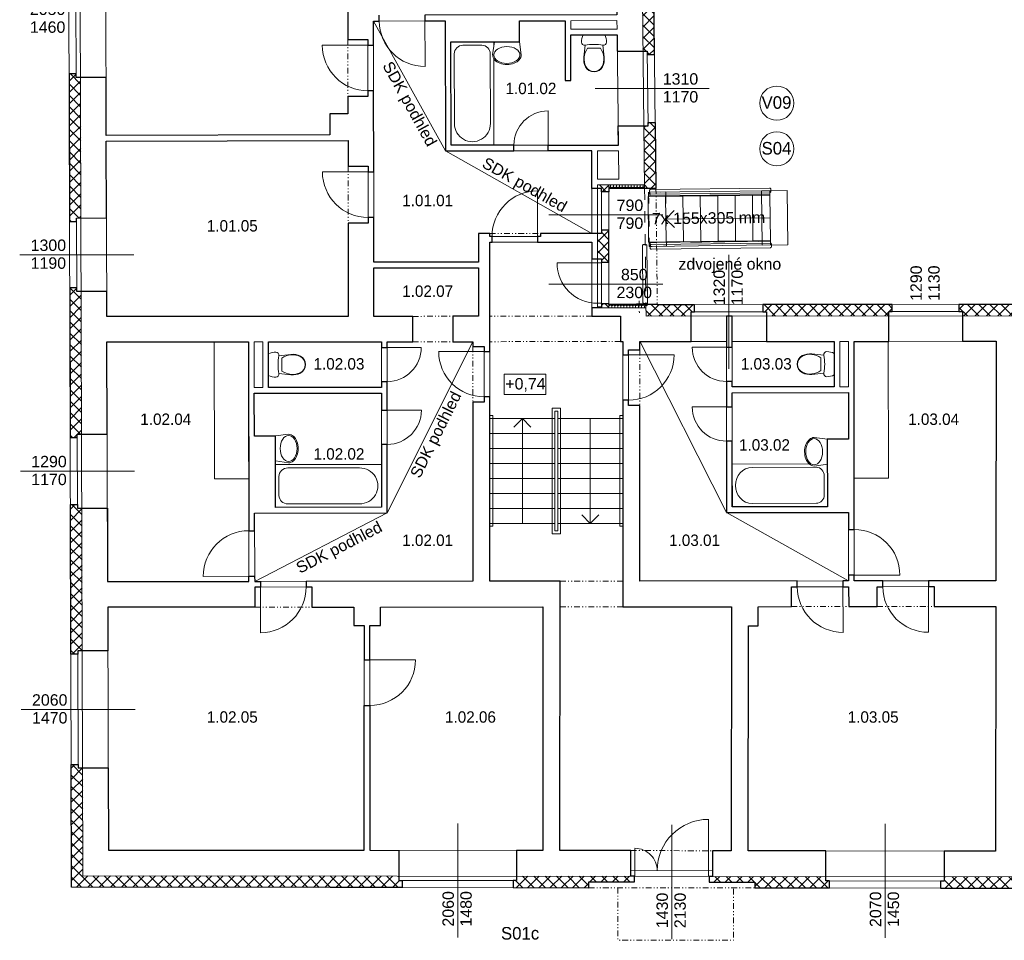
# Model space of a CAD drawing. Extents: x -203795 to -85874, y -57369 to -32000.
# Tile 1 of 8: x -203782 to -186523, y -56811 to -40674. Entities that reach past the tile are written whole.
import ezdxf

# ---------------------------------------------------------------- set-up
doc = ezdxf.new("R2010")
doc.units = 0
doc.header["$MEASUREMENT"] = 0
doc.set_wipeout_variables(frame=1)
for name, pattern in [('Wipeout_Contour', [1000, 0, -1000]), ('Čerchovaná S', [290, 100, -80, 30, -80]), ('Čerchovaná se dvěma tečkami S', [250, 100, -40, 15, -40, 15, -40]), ('čárkovaná M', [400, 200, -200])]:
    doc.linetypes.add(name, pattern=pattern)
doc.layers.add('2D kreslení - obecné_Číslo_pera__241', color=9, linetype='Continuous', lineweight=13, true_color=0x808080)
for name, color, linetype, lineweight in [('2D VÝPLNĚ_Číslo_pera__4', 91, 'Continuous', 13), ('2D ČÁRY_Číslo_pera__1', 7, 'Continuous', 15), ('2D ČÁRY_Číslo_pera__2', 1, 'Continuous', 25), ('2D ČÁRY_Číslo_pera__3', 150, 'Continuous', 13), ('2D ČÁRY_Číslo_pera__4', 91, 'Continuous', 13), ('NÁBYTEK A ZAŘÍZENÍ_Číslo_pera__3', 150, 'Continuous', 13), ('POZNÁMKY.TEXT_Číslo_pera__1', 7, 'Continuous', 15), ('POZNÁMKY.TEXT_Číslo_pera__4', 91, 'Continuous', 13)]:
    doc.layers.add(name, color=color, linetype=linetype, lineweight=lineweight)
doc.layers.add('2D ČÁRY', color=7, linetype='Continuous')
doc.layers.add('NÁBYTEK A ZAŘÍZENÍ', color=7, linetype='Continuous')
doc.styles.add('GENERATED_STYLE_1', font='arial.ttf')
doc.styles.add('GENERATED_STYLE_3', font='txt')
pattern_1 = [(90, (0, 0), (-51.961524, 0), [30, -60]), (90, (-25.98, 45), (-51.961524, 0), [30, -60]), (150, (0, 30), (25.980762, 45), [30, -60]), (150, (-51.96, 30), (25.980762, 45), [30, -60]), (210, (0, 0), (-25.980762, 45), [30, -60]), (210, (-51.96, 0), (-25.980762, 45), [30, -60])]
pattern_2 = [(45, (0, 0), (-98.99495, 98.99495), []), (135, (0, 0), (98.99495, 98.99495), [])]

# ---------------------------------------------------------------- blocks, each defined once
blk = doc.blocks.new('WC s nádržkou 1 11')
at = {"linetype": 'Wipeout_Contour', "ltscale": 15629.429493}
blk.add_wipeout([(31, 650), (18, 619), (8, 587), (2, 554), (0, 520), (5, 498), (20, 479), (40, 469), (64, 469), (41, 257), (39, 215), (44, 173), (54, 132), (70, 92), (97, 54), (132, 25), (174, 6), (220, 0), (266, 6), (308, 25), (343, 54), (370, 92), (386, 132), (396, 173), (401, 215), (399, 257), (376, 469), (400, 469), (420, 479), (435, 498), (440, 520), (438, 554), (432, 587), (422, 619), (409, 650)], dxfattribs=at).dxf.layer = 'NÁBYTEK A ZAŘÍZENÍ'
at = {"layer": 'NÁBYTEK A ZAŘÍZENÍ_Číslo_pera__3', "linetype": 'Continuous'}
for p, q in [((2, 554), (0, 520)), ((0, 520), (5, 498)), ((8, 587), (2, 554)), ((18, 619), (8, 587)), ((31, 650), (18, 619)), ((409, 650), (31, 650)), ((422, 619), (409, 650)), ((432, 587), (422, 619)), ((438, 554), (432, 587)), ((435, 498), (440, 520)), ((440, 520), (438, 554)), ((5, 498), (20, 479)), ((20, 479), (40, 469)), ((40, 469), (64, 469)), ((64, 469), (41, 257)), ((86, 381), (68, 341)), ((107, 419), (86, 381)), ((333, 419), (107, 419)), ((354, 381), (333, 419)), ((372, 341), (354, 381)), ((399, 257), (376, 469)), ((376, 469), (400, 469)), ((400, 469), (420, 479)), ((420, 479), (435, 498)), ((41, 257), (39, 215)), ((39, 215), (44, 173)), ((49, 256), (47, 215)), ((47, 215), (52, 174)), ((56, 299), (49, 256)), ((52, 174), (62, 134)), ((68, 341), (56, 299)), ((384, 299), (372, 341)), ((378, 134), (388, 174)), ((391, 256), (384, 299)), ((388, 174), (393, 215)), ((393, 215), (391, 256)), ((396, 173), (401, 215)), ((401, 215), (399, 257)), ((44, 173), (54, 132)), ((54, 132), (70, 92)), ((62, 134), (78, 96)), ((70, 92), (97, 54)), ((78, 96), (102, 60)), ((97, 54), (132, 25)), ((102, 60), (136, 32)), ((132, 25), (174, 6)), ((136, 32), (176, 14)), ((174, 6), (220, 0)), ((176, 14), (220, 8)), ((220, 8), (264, 14)), ((220, 0), (266, 6)), ((264, 14), (304, 32)), ((266, 6), (308, 25)), ((304, 32), (338, 60)), ((308, 25), (343, 54)), ((338, 60), (362, 96)), ((343, 54), (370, 92)), ((362, 96), (378, 134)), ((370, 92), (386, 132)), ((386, 132), (396, 173))]:
    blk.add_line(p, q, dxfattribs=at)
blk.add_ellipse((220, -298), major_axis=(785, 0), ratio=0.9963, start_param=1.370375, end_param=1.771221, dxfattribs=at)
blk = doc.blocks.new('Vana 01 11_10')
at = {"layer": 'NÁBYTEK A ZAŘÍZENÍ_Číslo_pera__3', "linetype": 'Continuous'}
for p, q in [((0, 0), (0, 751)), ((0, 751), (1668, 751)), ((1321, 691), (195, 691)), ((1668, 751), (1668, 0)), ((56, 210), (56, 541)), ((0, 0), (1668, 0)), ((1321, 60), (195, 60))]:
    blk.add_line(p, q, dxfattribs=at)
for centre, major_axis, start_param, end_param in [((195, 541), (0, 150), 0, 1.570796), ((1321, 375), (0, 315), 3.141593, 6.283185), ((195, 210), (0, 150), 1.570796, 3.141593)]:
    blk.add_ellipse(centre, major_axis=major_axis, ratio=0.926052, start_param=start_param, end_param=end_param, dxfattribs=at)
blk = doc.blocks.new('Umyvadlo oválné 11')
at = {"linetype": 'Wipeout_Contour', "ltscale": 6090.690526}
blk.add_wipeout([(0, 169), (2, 146), (9, 124), (19, 104), (43, 74), (73, 49), (129, 22), (188, 6), (250, 0), (312, 6), (371, 22), (427, 49), (457, 74), (481, 104), (491, 124), (498, 146), (500, 169), (469, 400), (31, 400), (-1, 169)], dxfattribs=at).dxf.layer = 'NÁBYTEK A ZAŘÍZENÍ'
at = {"layer": 'NÁBYTEK A ZAŘÍZENÍ_Číslo_pera__3', "linetype": 'Continuous'}
for p, q in [((31, 400), (-1, 169)), ((32, 400), (31, 400)), ((469, 400), (31, 400)), ((469, 400), (468, 400)), ((500, 169), (469, 400))]:
    blk.add_line(p, q, dxfattribs=at)
blk.add_ellipse((250, 169), major_axis=(-229, 0), ratio=0.643386, dxfattribs=at)
blk.add_ellipse((249, 169), major_axis=(-250, 0), ratio=0.674026, start_param=0, end_param=3.141593, dxfattribs=at)
blk = doc.blocks.new('WC s nádržkou 1 11_2')
at = {"linetype": 'Wipeout_Contour', "ltscale": 15629.429493}
blk.add_wipeout([(31, 650), (18, 619), (8, 587), (2, 554), (0, 520), (5, 498), (20, 479), (40, 469), (64, 469), (41, 257), (39, 215), (44, 173), (54, 132), (70, 92), (97, 54), (132, 25), (174, 6), (220, 0), (266, 6), (308, 25), (343, 54), (370, 92), (386, 132), (396, 173), (401, 215), (399, 257), (376, 469), (400, 469), (420, 479), (435, 498), (440, 520), (438, 554), (432, 587), (422, 619), (409, 650)], dxfattribs=at).dxf.layer = 'NÁBYTEK A ZAŘÍZENÍ'
at = {"layer": 'NÁBYTEK A ZAŘÍZENÍ_Číslo_pera__3', "linetype": 'Continuous'}
for p, q in [((2, 554), (0, 520)), ((0, 520), (5, 498)), ((8, 587), (2, 554)), ((18, 619), (8, 587)), ((31, 650), (18, 619)), ((409, 650), (31, 650)), ((422, 619), (409, 650)), ((432, 587), (422, 619)), ((438, 554), (432, 587)), ((435, 498), (440, 520)), ((440, 520), (438, 554)), ((5, 498), (20, 479)), ((20, 479), (40, 469)), ((40, 469), (64, 469)), ((64, 469), (41, 257)), ((86, 381), (68, 341)), ((107, 419), (86, 381)), ((333, 419), (107, 419)), ((354, 381), (333, 419)), ((372, 341), (354, 381)), ((399, 257), (376, 469)), ((376, 469), (400, 469)), ((400, 469), (420, 479)), ((420, 479), (435, 498)), ((41, 257), (39, 215)), ((39, 215), (44, 173)), ((49, 256), (47, 215)), ((47, 215), (52, 174)), ((56, 299), (49, 256)), ((52, 174), (62, 134)), ((68, 341), (56, 299)), ((384, 299), (372, 341)), ((378, 134), (388, 174)), ((391, 256), (384, 299)), ((388, 174), (393, 215)), ((393, 215), (391, 256)), ((396, 173), (401, 215)), ((401, 215), (399, 257)), ((44, 173), (54, 132)), ((54, 132), (70, 92)), ((62, 134), (78, 96)), ((70, 92), (97, 54)), ((78, 96), (102, 60)), ((97, 54), (132, 25)), ((102, 60), (136, 32)), ((132, 25), (174, 6)), ((136, 32), (176, 14)), ((174, 6), (220, 0)), ((176, 14), (220, 8)), ((220, 8), (264, 14)), ((220, 0), (266, 6)), ((264, 14), (304, 32)), ((266, 6), (308, 25)), ((304, 32), (338, 60)), ((308, 25), (343, 54)), ((338, 60), (362, 96)), ((343, 54), (370, 92)), ((362, 96), (378, 134)), ((370, 92), (386, 132)), ((386, 132), (396, 173))]:
    blk.add_line(p, q, dxfattribs=at)
blk.add_ellipse((220, -298), major_axis=(785, 0), ratio=0.9963, start_param=1.370375, end_param=1.771221, dxfattribs=at)
blk = doc.blocks.new('Umyvadlo oválné 11_2')
at = {"linetype": 'Wipeout_Contour', "ltscale": 6090.690526}
blk.add_wipeout([(0, 169), (2, 146), (9, 124), (19, 104), (43, 74), (73, 49), (129, 22), (188, 6), (250, 0), (312, 6), (371, 22), (427, 49), (457, 74), (481, 104), (491, 124), (498, 146), (500, 169), (469, 400), (31, 400), (-1, 169)], dxfattribs=at).dxf.layer = 'NÁBYTEK A ZAŘÍZENÍ'
at = {"layer": 'NÁBYTEK A ZAŘÍZENÍ_Číslo_pera__3', "linetype": 'Continuous'}
for p, q in [((31, 400), (-1, 169)), ((32, 400), (31, 400)), ((469, 400), (31, 400)), ((469, 400), (468, 400)), ((500, 169), (469, 400))]:
    blk.add_line(p, q, dxfattribs=at)
blk.add_ellipse((250, 169), major_axis=(-229, 0), ratio=0.643386, dxfattribs=at)
blk.add_ellipse((249, 169), major_axis=(-250, 0), ratio=0.674026, start_param=0, end_param=3.141593, dxfattribs=at)
blk = doc.blocks.new('Vana 01 11_6')
at = {"layer": 'NÁBYTEK A ZAŘÍZENÍ_Číslo_pera__3', "linetype": 'Continuous'}
for p, q in [((0, 0), (0, 751)), ((0, 751), (1860, 751)), ((1472, 691), (217, 691)), ((1860, 751), (1860, 0)), ((62, 210), (62, 541)), ((0, 0), (1860, 0)), ((1472, 60), (217, 60))]:
    blk.add_line(p, q, dxfattribs=at)
for centre, major_axis, start_param, end_param in [((217, 541), (155, 0), 1.570796, 3.141593), ((1472, 375), (325, 0), 4.712389, 7.853982), ((217, 210), (155, 0), 3.141593, 4.712389)]:
    blk.add_ellipse(centre, major_axis=major_axis, ratio=0.968884, start_param=start_param, end_param=end_param, dxfattribs=at)
blk = doc.blocks.new('Vana 01 11_11')
at = {"layer": 'NÁBYTEK A ZAŘÍZENÍ_Číslo_pera__3', "linetype": 'Continuous'}
for p, q in [((0, 0), (0, 751)), ((0, 751), (1811, 751)), ((1434, 691), (211, 691)), ((1811, 751), (1811, 0)), ((60, 210), (60, 541)), ((0, 0), (1811, 0)), ((1434, 60), (211, 60))]:
    blk.add_line(p, q, dxfattribs=at)
for centre, major_axis, start_param, end_param in [((211, 541), (151, 0), 1.570796, 3.141593), ((1434, 375), (317, 0), 4.712389, 7.853982), ((211, 210), (151, 0), 3.141593, 4.712389)]:
    blk.add_ellipse(centre, major_axis=major_axis, ratio=0.994858, start_param=start_param, end_param=end_param, dxfattribs=at)
blk = doc.blocks.new('LINE_8898', base_point=(-193781, -47664))
at = {"layer": '2D ČÁRY_Číslo_pera__3', "linetype": 'Continuous'}
for p, q in [((-193781, -47664), (-193781, -49504)), ((-193781, -49504), (-193931, -49354)), ((-193781, -49504), (-193631, -49354))]:
    blk.add_line(p, q, dxfattribs=at)
blk = doc.blocks.new('LINE_10737', base_point=(-194971, -49504))
at = {"layer": '2D ČÁRY_Číslo_pera__3', "linetype": 'Continuous'}
for p, q in [((-194971, -47664), (-195121, -47814)), ((-194971, -49504), (-194971, -47664)), ((-194971, -47664), (-194821, -47814))]:
    blk.add_line(p, q, dxfattribs=at)
blk = doc.blocks.new('LINE_13322', base_point=(-190628, -44148))
at = {"layer": '2D ČÁRY_Číslo_pera__3', "linetype": 'Continuous'}
for p, q in [((-192458, -44169), (-192309, -44018)), ((-190628, -44148), (-192458, -44169)), ((-192458, -44169), (-192306, -44318))]:
    blk.add_line(p, q, dxfattribs=at)

msp = doc.modelspace()

# ---------------------------------------------------------------- hatches: boundary and pattern name
at = {"layer": '2D VÝPLNĚ_Číslo_pera__4', "linetype": 'Continuous'}
h = msp.add_hatch(dxfattribs=at)
h.set_pattern_fill('TEPELNA_IZOLACE_EPS', color=8, style=0, pattern_type=2)
h.set_pattern_definition(pattern_2)
h.paths.add_polyline_path([(-192793, -40123), (-192793, -40183), (-192869, -40183), (-192857, -41224), (-192781, -41224), (-192780, -41284), (-192656, -41284), (-192669, -40123)], flags=0)
h = msp.add_hatch(dxfattribs=at)
h.set_pattern_fill('TEPELNA_IZOLACE_EPS', color=8, style=0, pattern_type=2)
h.set_pattern_definition(pattern_2)
h.paths.add_polyline_path([(-202908, -44209), (-202784, -44209), (-202784, -44151), (-202708, -44151), (-202716, -41685), (-202792, -41685), (-202792, -41624), (-202916, -41624)], flags=0)
h = msp.add_hatch(dxfattribs=at)
h.set_pattern_fill('TEPELNA_IZOLACE_EPS', color=8, style=0, pattern_type=2)
h.set_pattern_definition(pattern_2)
h.paths.add_polyline_path([(-192629, -43631), (-192829, -43631), (-192842, -42535), (-192766, -42535), (-192766, -42475), (-192642, -42475)], flags=0)
h = msp.add_hatch(dxfattribs=at)
h.set_pattern_fill('TEPELNA_IZOLACE_EPS', color=8, style=0, pattern_type=2)
h.set_pattern_definition(pattern_2)
h.paths.add_polyline_path([(-193653, -43571), (-193453, -43571), (-193453, -43691), (-193583, -43691), (-193583, -43631), (-193653, -43631)], flags=0)
h = msp.add_hatch(dxfattribs=at)
h.set_pattern_fill('TEPELNA_IZOLACE_FENOL', color=8, style=0, pattern_type=2)
h.set_pattern_definition(pattern_1)
h.paths.add_polyline_path([(-193453, -43631), (-192829, -43631), (-192830, -43571), (-193453, -43571)], flags=0)
h = msp.add_hatch(dxfattribs=at)
h.set_pattern_fill('TEPELNA_IZOLACE_EPS', color=8, style=0, pattern_type=2)
h.set_pattern_definition(pattern_2)
h.paths.add_polyline_path([(-193583, -44925), (-193453, -44925), (-193453, -44363), (-193583, -44363), (-193583, -44423), (-193653, -44423), (-193653, -44865), (-193583, -44865)], flags=0)
h = msp.add_hatch(dxfattribs=at)
h.set_pattern_fill('TEPELNA_IZOLACE_EPS', color=8, style=0, pattern_type=2)
h.set_pattern_definition(pattern_2)
h.paths.add_polyline_path([(-202704, -45437), (-202780, -45437), (-202781, -45376), (-202905, -45376), (-202897, -47997), (-202773, -47997), (-202773, -47939), (-202697, -47939)], flags=0)
h = msp.add_hatch(dxfattribs=at)
h.set_pattern_fill('TEPELNA_IZOLACE_EPS', color=8, style=0, pattern_type=2)
h.set_pattern_definition(pattern_2)
h.paths.add_polyline_path([(-193583, -45655), (-193583, -45715), (-193653, -45715), (-193653, -45727), (-193453, -45727), (-193453, -45655)], flags=0)
h = msp.add_hatch(dxfattribs=at)
h.set_pattern_fill('TEPELNA_IZOLACE_FENOL', color=8, style=0, pattern_type=2)
h.set_pattern_definition(pattern_1)
h.paths.add_polyline_path([(-193453, -45667), (-193453, -45727), (-192805, -45727), (-192805, -45667)], flags=0)
h = msp.add_hatch(dxfattribs=at)
h.set_pattern_fill('TEPELNA_IZOLACE_EPS', color=8, style=0, pattern_type=2)
h.set_pattern_definition(pattern_2)
h.paths.add_polyline_path([(-191953, -45670), (-192605, -45671), (-192605, -45666), (-192805, -45667), (-192803, -45871), (-192013, -45870), (-192013, -45794), (-191953, -45794)], flags=0)
h = msp.add_hatch(dxfattribs=at)
h.set_pattern_fill('TEPELNA_IZOLACE_EPS', color=8, style=0, pattern_type=2)
h.set_pattern_definition(pattern_2)
h.paths.add_polyline_path([(-190753, -45669), (-190753, -45793), (-190693, -45793), (-190693, -45869), (-188547, -45867), (-188547, -45791), (-188487, -45791), (-188487, -45667)], flags=0)
h = msp.add_hatch(dxfattribs=at)
h.set_pattern_fill('TEPELNA_IZOLACE_EPS', color=8, style=0, pattern_type=2)
h.set_pattern_definition(pattern_2)
h.paths.add_polyline_path([(-187317, -45667), (-185502, -45665), (-185502, -45789), (-185562, -45789), (-185562, -45865), (-187257, -45866), (-187257, -45790), (-187317, -45791)], flags=0)
h = msp.add_hatch(dxfattribs=at)
h.set_pattern_fill('TEPELNA_IZOLACE_EPS', color=8, style=0, pattern_type=2)
h.set_pattern_definition(pattern_2)
h.paths.add_polyline_path([(-202693, -49234), (-202769, -49234), (-202769, -49173), (-202893, -49173), (-202885, -51798), (-202761, -51798), (-202761, -51735), (-202685, -51734)], flags=0)
h = msp.add_hatch(dxfattribs=at)
h.set_pattern_fill('TEPELNA_IZOLACE_EPS', color=8, style=0, pattern_type=2)
h.set_pattern_definition(pattern_2)
h.paths.add_polyline_path([(-202679, -53790), (-202755, -53790), (-202755, -53730), (-202879, -53730), (-202872, -55878), (-197075, -55885), (-197075, -55761), (-197135, -55761), (-197135, -55685), (-202673, -55679)], flags=0)
h = msp.add_hatch(dxfattribs=at)
h.set_pattern_fill('TEPELNA_IZOLACE_EPS', color=8, style=0, pattern_type=2)
h.set_pattern_definition(pattern_2)
h.paths.add_polyline_path([(-195075, -55687), (-195075, -55763), (-195135, -55763), (-195135, -55887), (-193808, -55889), (-193808, -55789), (-193008, -55789), (-193008, -55689)], flags=0)
h = msp.add_hatch(dxfattribs=at)
h.set_pattern_fill('TEPELNA_IZOLACE_EPS', color=8, style=0, pattern_type=2)
h.set_pattern_definition(pattern_2)
h.paths.add_polyline_path([(-191698, -55691), (-189649, -55693), (-189649, -55769), (-189589, -55769), (-189589, -55893), (-190898, -55892), (-190898, -55791), (-191698, -55791)], flags=0)
h = msp.add_hatch(dxfattribs=at)
h.set_pattern_fill('TEPELNA_IZOLACE_EPS', color=8, style=0, pattern_type=2)
h.set_pattern_definition(pattern_2)
h.paths.add_polyline_path([(-187579, -55696), (-187579, -55772), (-187639, -55772), (-187639, -55896), (-185552, -55898), (-185552, -55774), (-185611, -55774), (-185611, -55698)], flags=0)

# ---------------------------------------------------------------- linework, layer by layer
at = {"layer": '2D kreslení - obecné_Číslo_pera__241', "color": 8, "linetype": 'Continuous'}
for centre in [(-190511, -42137), (-190511, -42937)]:
    msp.add_circle(centre, 300, dxfattribs=at)
at = {"layer": '2D ČÁRY_Číslo_pera__1', "color": 8, "linetype": 'Continuous'}
for p, q in [((-202872, -55878), (-202929, -37447)), ((-192700, -37502), (-192629, -43631)), ((-202673, -55679), (-202729, -37648)), ((-192898, -37701), (-192829, -43631)), ((-202265, -42704), (-202279, -38100)), ((-202792, -41685), (-202799, -39631)), ((-198029, -40198), (-198029, -41022)), ((-197579, -40697), (-196324, -40694)), ((-197579, -40697), (-197576, -44923)), ((-197479, -40697), (-197480, -40597)), ((-196680, -40595), (-196677, -41495)), ((-196324, -40694), (-196320, -42973)), ((-195024, -40691), (-194221, -40691)), ((-194220, -41741), (-194221, -40691)), ((-194121, -40691), (-193313, -40690)), ((-194121, -40841), (-194121, -40691)), ((-193313, -40690), (-193311, -40840)), ((-194121, -40841), (-193311, -40840)), ((-197678, -41021), (-198029, -41022)), ((-197678, -41021), (-197677, -42021)), ((-196223, -41062), (-196221, -42873)), ((-194120, -41741), (-194121, -40941)), ((-193310, -40940), (-193288, -42871)), ((-197578, -41121), (-198478, -41122)), ((-192781, -41224), (-192766, -42535)), ((-197578, -41921), (-197677, -41921)), ((-197677, -42021), (-198028, -42022)), ((-198028, -42022), (-198028, -42322)), ((-194519, -42972), (-194520, -42272)), ((-198343, -42692), (-198344, -42322)), ((-198344, -42322), (-198028, -42322)), ((-198343, -42692), (-202265, -42704)), ((-198027, -42791), (-202265, -42804)), ((-202255, -45878), (-202265, -42804)), ((-198027, -42791), (-198027, -43241)), ((-196320, -42973), (-193754, -42971)), ((-196221, -42873), (-193288, -42871)), ((-195119, -42872), (-195119, -42972)), ((-193753, -44423), (-193754, -42971)), ((-193653, -43471), (-193654, -42971)), ((-193654, -42971), (-193287, -42971)), ((-193287, -42971), (-193281, -43471)), ((-197676, -43241), (-198027, -43241)), ((-197676, -43241), (-197675, -44241)), ((-197577, -43340), (-198476, -43341)), ((-193653, -43471), (-193281, -43471)), ((-192831, -43480), (-192829, -43480)), ((-193653, -43571), (-192830, -43571)), ((-193653, -45727), (-193653, -43571)), ((-193583, -44423), (-193583, -43631)), ((-193453, -45727), (-193453, -43571)), ((-193453, -43631), (-192629, -43631)), ((-194703, -44573), (-194703, -43673)), ((-202780, -45437), (-202784, -44151)), ((-197575, -44140), (-197675, -44141)), ((-197675, -44241), (-198026, -44241)), ((-198026, -44241), (-198025, -45875)), ((-195742, -44423), (-195742, -44923)), ((-195742, -44423), (-195542, -44423)), ((-195542, -44473), (-194653, -44473)), ((-195503, -44573), (-195503, -44473)), ((-194653, -44423), (-194653, -44473)), ((-194653, -44423), (-193583, -44423)), ((-193583, -44363), (-193453, -44363)), ((-195542, -44573), (-195541, -50518)), ((-195542, -44573), (-193753, -44573)), ((-193753, -45871), (-193753, -44573)), ((-193753, -44865), (-193583, -44865)), ((-193583, -45715), (-193583, -44865)), ((-197576, -44923), (-195742, -44923)), ((-197576, -45023), (-195742, -45023)), ((-197576, -45023), (-197575, -45874)), ((-195742, -45023), (-195742, -45873)), ((-193583, -44935), (-194363, -44935)), ((-193583, -44925), (-193453, -44925)), ((-195542, -45723), (-195542, -45723)), ((-192805, -45727), (-193753, -45727)), ((-193583, -45645), (-193653, -45645)), ((-192605, -45666), (-193453, -45667)), ((-192773, -45650), (-192973, -45652)), ((-192805, -45667), (-192803, -45871)), ((-179911, -45661), (-192605, -45671)), ((-198025, -45875), (-202255, -45878)), ((-196892, -45874), (-197575, -45874)), ((-196892, -45874), (-196892, -46319)), ((-196192, -45873), (-196192, -46318)), ((-195742, -45873), (-196192, -45873)), ((-193253, -45871), (-193753, -45871)), ((-193653, -45871), (-193653, -45871)), ((-193253, -45871), (-193248, -46316)), ((-170480, -45854), (-192803, -45871)), ((-190693, -45793), (-192013, -45794)), ((-191391, -49315), (-191394, -45870)), ((-191293, -47112), (-191294, -45870)), ((-187257, -45790), (-188547, -45791)), ((-199774, -46321), (-202254, -46323)), ((-202241, -50523), (-202254, -46323)), ((-199763, -50521), (-199774, -46321)), ((-199670, -47121), (-199671, -46321)), ((-199521, -46321), (-199671, -46321)), ((-199520, -47121), (-199521, -46321)), ((-197442, -46319), (-199421, -46321)), ((-197441, -47119), (-197442, -46319)), ((-197442, -46419), (-196742, -46418)), ((-197339, -49320), (-197342, -46319)), ((-196892, -46319), (-197342, -46319)), ((-195842, -46318), (-196192, -46318)), ((-195842, -46318), (-195842, -46403)), ((-195642, -46403), (-195842, -46403)), ((-195642, -46403), (-195641, -47376)), ((-193212, -46316), (-193248, -46316)), ((-193212, -46316), (-193248, -46316)), ((-193212, -46316), (-193211, -50966)), ((-191393, -46314), (-192912, -46316)), ((-192912, -46316), (-192911, -46462)), ((-191293, -46416), (-191993, -46416)), ((-189506, -46313), (-191293, -46314)), ((-189405, -47111), (-189406, -46313)), ((-189256, -46313), (-189406, -46313)), ((-189255, -47111), (-189256, -46313)), ((-186668, -46311), (-189156, -46313)), ((-189153, -50513), (-189156, -46313)), ((-186668, -46311), (-186672, -50511)), ((-196441, -46491), (-195541, -46491)), ((-192311, -46550), (-193211, -46550)), ((-193111, -46462), (-193111, -47436)), ((-193111, -46462), (-192911, -46462)), ((-197441, -47119), (-199420, -47121)), ((-197441, -47019), (-197341, -47019)), ((-191293, -47016), (-191393, -47016)), ((-191293, -47112), (-189505, -47111)), ((-189405, -47111), (-189255, -47111)), ((-199520, -47121), (-199670, -47121)), ((-197441, -47219), (-199670, -47221)), ((-199669, -47972), (-199670, -47221)), ((-197439, -49220), (-197441, -47219)), ((-191293, -47212), (-189255, -47211)), ((-191291, -49214), (-191293, -47212)), ((-189255, -48028), (-189255, -47211)), ((-195641, -47376), (-195841, -47376)), ((-195841, -47376), (-195841, -50518)), ((-193111, -47436), (-192911, -47436)), ((-192911, -47436), (-192911, -50516)), ((-191293, -47462), (-191993, -47463)), ((-197441, -47519), (-196741, -47519)), ((-194401, -49634), (-194401, -47534)), ((-194351, -47534), (-194351, -49634)), ((-194401, -47664), (-195541, -47664)), ((-194351, -47664), (-193211, -47664)), ((-202769, -49234), (-202773, -47939)), ((-194401, -47927), (-195541, -47927)), ((-194351, -47926), (-193211, -47926)), ((-197440, -48119), (-197340, -48119)), ((-191292, -48062), (-191392, -48062)), ((-194401, -48190), (-195541, -48190)), ((-194351, -48189), (-193211, -48189)), ((-194401, -48453), (-195541, -48453)), ((-194351, -48452), (-193211, -48452)), ((-194401, -48716), (-195541, -48716)), ((-194351, -48715), (-193211, -48715)), ((-194401, -48979), (-195541, -48979)), ((-194351, -48978), (-193211, -48978)), ((-199666, -49324), (-197339, -49320)), ((-199663, -50521), (-199666, -49324)), ((-199299, -49223), (-197439, -49220)), ((-194401, -49242), (-195541, -49242)), ((-194351, -49241), (-193211, -49241)), ((-189254, -49311), (-191391, -49315)), ((-189622, -49211), (-191291, -49214)), ((-189253, -50513), (-189254, -49311)), ((-194401, -49504), (-195541, -49504)), ((-194351, -49504), (-193211, -49504)), ((-199666, -49631), (-199766, -49631)), ((-189253, -49610), (-189153, -49610)), ((-199763, -50521), (-202241, -50523)), ((-200564, -50433), (-199664, -50431)), ((-195841, -50518), (-199663, -50521)), ((-199563, -50520), (-199560, -51420)), ((-198763, -50520), (-198763, -50618)), ((-194310, -50517), (-195541, -50518)), ((-194310, -50517), (-194315, -55238)), ((-189253, -50513), (-192911, -50516)), ((-190152, -50513), (-190152, -50616)), ((-189353, -50513), (-189350, -51413)), ((-188353, -50410), (-189253, -50410)), ((-186672, -50511), (-189153, -50513)), ((-188652, -50512), (-188652, -50615)), ((-187853, -50512), (-187850, -51412)), ((-199663, -50621), (-198663, -50617)), ((-199663, -50621), (-199662, -50971)), ((-198663, -50617), (-198662, -50970)), ((-189252, -50613), (-190252, -50616)), ((-190252, -50616), (-190251, -50963)), ((-189252, -50613), (-189251, -50963)), ((-187752, -50612), (-188752, -50615)), ((-188752, -50615), (-188751, -50962)), ((-187752, -50612), (-187751, -50962)), ((-199662, -50971), (-202239, -50973)), ((-202226, -55229), (-202239, -50973)), ((-197927, -50969), (-198662, -50970)), ((-197927, -50969), (-197927, -51294)), ((-194611, -50967), (-197457, -50969)), ((-197457, -50969), (-197457, -51294)), ((-194611, -50967), (-194615, -55238)), ((-191307, -50964), (-193211, -50966)), ((-191307, -50964), (-191311, -55241)), ((-190251, -50963), (-190836, -50964)), ((-190836, -51301), (-190836, -50964)), ((-188751, -50962), (-189251, -50963)), ((-186673, -50961), (-187751, -50962)), ((-186673, -50961), (-186678, -55247)), ((-197927, -51294), (-197742, -51294)), ((-197742, -51294), (-197746, -55234)), ((-197642, -51294), (-197646, -55234)), ((-197642, -51294), (-197456, -51294)), ((-191007, -51301), (-191011, -55242)), ((-191007, -51301), (-190836, -51301)), ((-202755, -53790), (-202761, -51740)), ((-197743, -51894), (-196843, -51895)), ((-197743, -52694), (-197643, -52694)), ((-191708, -55691), (-191708, -54690)), ((-197746, -55234), (-202226, -55229)), ((-192998, -55690), (-192998, -55200)), ((-194615, -55238), (-197646, -55234)), ((-193068, -55239), (-194315, -55238)), ((-191311, -55241), (-191638, -55241)), ((-186678, -55247), (-191011, -55242)), ((-170350, -55715), (-202673, -55679)), ((-191638, -55591), (-193068, -55589)), ((-193808, -55889), (-202872, -55878)), ((-195075, -55763), (-197135, -55761)), ((-178091, -55906), (-190898, -55892)), ((-187579, -55772), (-189649, -55769))]:
    msp.add_line(p, q, dxfattribs=at)
at = {"layer": '2D ČÁRY_Číslo_pera__1', "color": 8, "linetype": 'Čerchovaná se dvěma tečkami S'}
for p, q in [((-198029, -41016), (-198028, -42022)), ((-194120, -41741), (-194220, -41741)), ((-198027, -43241), (-198026, -44241)), ((-193753, -43631), (-193583, -43631)), ((-192629, -43631), (-192605, -45671)), ((-193583, -43691), (-193453, -43691)), ((-195542, -44473), (-195542, -44423)), ((-195542, -44423), (-194653, -44423)), ((-193653, -45715), (-193583, -45715)), ((-193583, -45655), (-193453, -45655)), ((-196892, -45874), (-196192, -45873)), ((-193753, -45871), (-195542, -45873)), ((-196892, -46318), (-196192, -46318)), ((-195842, -46403), (-195841, -47376)), ((-193248, -46316), (-195542, -46318)), ((-192911, -46462), (-192911, -47436)), ((-195641, -47284), (-195541, -47284)), ((-193111, -47344), (-193211, -47344)), ((-194351, -47534), (-194401, -47534)), ((-194351, -49634), (-194401, -49634)), ((-194310, -50517), (-193211, -50516)), ((-199662, -50971), (-198662, -50970)), ((-193211, -50966), (-194311, -50967)), ((-190251, -50963), (-189251, -50963)), ((-188751, -50962), (-187751, -50962)), ((-193068, -55239), (-191638, -55241)), ((-193808, -55889), (-190898, -55892))]:
    msp.add_line(p, q, dxfattribs=at)
at = {"layer": '2D ČÁRY_Číslo_pera__1', "color": 8, "linetype": 'čárkovaná M'}
msp.add_line((-192829, -43631), (-192805, -45667), dxfattribs=at)
at = {"layer": '2D ČÁRY_Číslo_pera__1', "color": 8, "linetype": 'Čerchovaná S'}
msp.add_line((-192923, -45602), (-192920, -45852), dxfattribs=at)
at = {"layer": '2D ČÁRY_Číslo_pera__1', "color": 8, "linetype": 'Continuous', "flags": 128}
for points in [[(-192656, -41284), (-192780, -41284), (-192781, -41224), (-193307, -41224)], [(-202268, -41685), (-202792, -41685), (-202792, -41624), (-202916, -41624)], [(-193292, -42535), (-192766, -42535), (-192766, -42475), (-192642, -42475)], [(-202260, -44150), (-202784, -44151), (-202784, -44209), (-202908, -44209)], [(-202256, -45437), (-202780, -45437), (-202781, -45376), (-202905, -45376)], [(-192013, -46315), (-192013, -45794), (-191953, -45794), (-191953, -45670)], [(-190693, -46314), (-190693, -45793), (-190753, -45793), (-190753, -45669)], [(-188547, -46312), (-188547, -45791), (-188487, -45791), (-188487, -45667)], [(-187257, -46311), (-187257, -45790), (-187317, -45791), (-187317, -45667)], [(-202249, -47937), (-202773, -47939), (-202773, -47997), (-202897, -47997)], [(-202245, -49234), (-202769, -49234), (-202769, -49173), (-202893, -49173)], [(-202237, -51738), (-202761, -51740), (-202761, -51798), (-202885, -51798)], [(-202231, -53790), (-202755, -53790), (-202755, -53730), (-202879, -53730)], [(-197135, -55235), (-197135, -55761), (-197075, -55761), (-197075, -55885)], [(-195075, -55237), (-195075, -55763), (-195135, -55763), (-195135, -55887)], [(-193808, -55889), (-193808, -55789), (-193008, -55789), (-193008, -55689), (-193068, -55689), (-193068, -55239)], [(-191638, -55241), (-191638, -55691), (-191698, -55691), (-191698, -55791), (-190898, -55791), (-190898, -55892)], [(-189649, -55243), (-189649, -55769), (-189589, -55769), (-189589, -55893)], [(-187579, -55246), (-187579, -55772), (-187639, -55772), (-187639, -55896)]]:
    msp.add_lwpolyline(points, dxfattribs=at)
for points in [[(-192758, -44573), (-192453, -44569), (-192462, -43769), (-192767, -43773)], [(-190632, -43748), (-192737, -43772), (-192738, -43697), (-190633, -43673)], [(-192453, -44569), (-192148, -44566), (-192157, -43766), (-192462, -43769)], [(-192148, -44566), (-191843, -44562), (-191852, -43762), (-192157, -43766)], [(-191843, -44562), (-191538, -44559), (-191547, -43759), (-191852, -43762)], [(-191538, -44559), (-191233, -44555), (-191242, -43755), (-191547, -43759)], [(-191233, -44555), (-190928, -44552), (-190937, -43752), (-191242, -43755)], [(-190928, -44552), (-190623, -44548), (-190632, -43748), (-190937, -43752)], [(-190623, -44548), (-192728, -44572), (-192727, -44647), (-190622, -44623)]]:
    msp.add_lwpolyline(points, close=True, dxfattribs=at)
at = {"layer": '2D ČÁRY_Číslo_pera__1', "color": 8, "linetype": 'Čerchovaná se dvěma tečkami S', "flags": 128}
msp.add_lwpolyline([(-193298, -55889), (-193299, -56809), (-191269, -56811), (-191268, -55891)], dxfattribs=at)
at = {"layer": '2D ČÁRY_Číslo_pera__1', "color": 8, "linetype": 'Continuous'}
for centre, radius, start, end in [((-196679, -40695), 800, 180.1417, 270.1417), ((-197678, -41121), 800, 180.0439, 270.0439), ((-194519, -42872), 600, 90.0475, 180.0423), ((-197676, -43341), 800, 180.0439, 270.0439), ((-194703, -44473), 800, 90.0113, 180.0113), ((-193653, -44935), 710, 180.0113, 270.0113), ((-197342, -46419), 600, 270.047, 0.0418), ((-191393, -46416), 600, 180.0522, 270.047), ((-195645, -46491), 793, 180.2527, 270.2527), ((-193108, -46547), 797, 269.7709, 359.7709), ((-191393, -47462), 600, 180.0522, 270.047), ((-197341, -47519), 600, 270.047, 0.0418), ((-199764, -50431), 800, 90.1464, 180.1464), ((-189153, -50410), 800, 0.047, 90.047), ((-199563, -50620), 800, 270.189, 0.189), ((-189352, -50613), 800, 180.189, 270.189), ((-187852, -50612), 800, 180.189, 270.189), ((-197643, -51894), 800, 269.9357, 359.9357), ((-191708, -55591), 900, 90, 179.9357), ((-192998, -55589), 390, 359.9357, 90)]:
    msp.add_arc(centre, radius, start, end, dxfattribs=at)
at = {"layer": '2D ČÁRY_Číslo_pera__2', "color": 8, "linetype": 'Continuous', "flags": 128}
for points in [[(-198029, -40198), (-198029, -41022), (-197678, -41021), (-197678, -41121), (-197578, -41121), (-197579, -40697), (-197479, -40697), (-197480, -40597)], [(-185502, -45665), (-187317, -45667), (-187317, -45791), (-187257, -45790), (-187257, -46311), (-186668, -46311), (-186672, -50511), (-187853, -50512), (-187852, -50612), (-187752, -50612), (-187751, -50962), (-186673, -50961), (-186678, -55247), (-187579, -55246), (-187579, -55772), (-187639, -55772), (-187639, -55896), (-185552, -55898)]]:
    msp.add_lwpolyline(points, dxfattribs=at)
for points in [[(-202792, -41685), (-202792, -41624), (-202916, -41624), (-202908, -44209), (-202784, -44209), (-202784, -44151), (-202260, -44150), (-202265, -42804), (-198027, -42791), (-198027, -43241), (-197676, -43241), (-197676, -43341), (-197577, -43340), (-197578, -41921), (-197677, -41921), (-197677, -42021), (-198028, -42022), (-198028, -42322), (-198344, -42322), (-198343, -42692), (-202265, -42704), (-202268, -41685)], [(-193292, -42535), (-192766, -42535), (-192766, -42475), (-192642, -42475), (-192629, -43631), (-193453, -43631), (-193453, -43691), (-193583, -43691), (-193583, -43631), (-193753, -43631), (-193754, -42971), (-194519, -42972), (-194519, -42872), (-193288, -42871)], [(-193453, -44363), (-193583, -44363), (-193583, -44423), (-194653, -44423), (-194653, -44473), (-194703, -44473), (-194703, -44573), (-193753, -44573), (-193753, -44865), (-193583, -44865), (-193583, -44925), (-193453, -44925)], [(-193753, -45727), (-193753, -45871), (-193253, -45871), (-193248, -46316), (-193212, -46316), (-193211, -46550), (-193111, -46550), (-193111, -46462), (-192911, -46462), (-192912, -46316), (-192013, -46315), (-192013, -45794), (-191953, -45794), (-191953, -45670), (-192605, -45671), (-192605, -45666), (-193453, -45667), (-193453, -45655), (-193583, -45655), (-193583, -45715), (-193653, -45715), (-193653, -45727)], [(-191394, -45870), (-191393, -46416), (-191293, -46416), (-191294, -45870)], [(-198763, -50520), (-198763, -50618), (-198663, -50617), (-198662, -50970), (-197927, -50969), (-197927, -51294), (-197742, -51294), (-197743, -51894), (-197643, -51894), (-197642, -51294), (-197457, -51294), (-197457, -50969), (-194611, -50967), (-194615, -55238), (-195075, -55237), (-195075, -55763), (-195135, -55763), (-195135, -55887), (-193808, -55889), (-193808, -55789), (-193008, -55789), (-193008, -55689), (-193068, -55689), (-193068, -55239), (-194315, -55238), (-194310, -50517), (-195541, -50517), (-195541, -47284), (-195641, -47284), (-195641, -47376), (-195841, -47376), (-195841, -50518)], [(-202769, -49234), (-202245, -49234), (-202241, -50523), (-199763, -50521), (-199764, -50431), (-199664, -50431), (-199663, -50521), (-199563, -50520), (-199563, -50620), (-199663, -50621), (-199662, -50971), (-202239, -50973), (-202237, -51738), (-202761, -51735), (-202761, -51798), (-202885, -51798), (-202893, -49173), (-202769, -49173)], [(-189353, -50513), (-189352, -50613), (-189252, -50613), (-189251, -50963), (-188751, -50962), (-188752, -50615), (-188652, -50615), (-188652, -50512), (-189153, -50513), (-189153, -50410), (-189253, -50410), (-189253, -50513)], [(-202879, -53730), (-202755, -53730), (-202755, -53790), (-202231, -53790), (-202226, -55229), (-197746, -55234), (-197743, -52694), (-197643, -52694), (-197646, -55234), (-197135, -55235), (-197135, -55761), (-197075, -55761), (-197075, -55885), (-202872, -55878)]]:
    msp.add_lwpolyline(points, close=True, dxfattribs=at)
at = {"layer": '2D ČÁRY_Číslo_pera__3', "color": 8, "linetype": 'Continuous'}
for p, q in [((-197579, -40697), (-196320, -42973)), ((-196320, -42973), (-193753, -44423)), ((-190632, -43738), (-192737, -43762)), ((-190623, -44558), (-192728, -44582)), ((-197339, -49320), (-195842, -46318)), ((-192908, -46322), (-191391, -49315)), ((-199663, -50521), (-197339, -49320)), ((-191391, -49315), (-189253, -50513))]:
    msp.add_line(p, q, dxfattribs=at)
at = {"layer": '2D ČÁRY_Číslo_pera__3', "color": 8, "linetype": 'čárkovaná M'}
msp.add_line((-190623, -44558), (-192728, -44582), dxfattribs=at)
at = {"layer": '2D ČÁRY_Číslo_pera__3', "color": 8, "linetype": 'Continuous', "flags": 128}
for points in [[(-192742, -43710), (-192742, -43670, -0.414214), (-192723, -43650), (-190636, -43626, -0.414214), (-190616, -43645), (-190615, -43685, -0.414214), (-190635, -43706), (-192722, -43730, -0.414214)], [(-192847, -44616, 0.414214), (-192867, -44637), (-192857, -45631, 0.414214), (-192836, -45651), (-192795, -45650, 0.414214), (-192777, -45630), (-192787, -44636, 0.414214), (-192807, -44616)], [(-192731, -44635), (-192731, -44675, 0.414214), (-192710, -44695), (-190624, -44671, 0.414214), (-190604, -44650), (-190605, -44610, 0.414214), (-190625, -44591), (-192711, -44615, 0.414214)]]:
    msp.add_lwpolyline(points, format="xyb", close=True, dxfattribs=at)
at = {"layer": '2D ČÁRY_Číslo_pera__3', "color": 8, "linetype": 'čárkovaná M', "flags": 128}
msp.add_lwpolyline([(-192458, -43694), (-192447, -44644), (-192747, -44648), (-192758, -43698)], close=True, dxfattribs=at)
at = {"layer": '2D ČÁRY_Číslo_pera__3', "color": 8, "linetype": 'Continuous', "flags": 128}
for points in [[(-190328, -43670), (-190317, -44619), (-190767, -44625), (-190778, -43675)], [(-200374, -46322), (-200368, -48722), (-199768, -48721), (-199774, -46321)], [(-189156, -46313), (-189154, -48713), (-188554, -48712), (-188556, -46312)], [(-194451, -47484), (-194451, -49684), (-194301, -49684), (-194301, -47484)]]:
    msp.add_lwpolyline(points, close=True, dxfattribs=at)
for points in [[(-195541, -49554), (-195491, -49554), (-195491, -47614), (-195541, -47614)], [(-193211, -47614), (-193261, -47614), (-193261, -49554), (-193211, -49554)]]:
    msp.add_lwpolyline(points, dxfattribs=at)
at = {"layer": '2D ČÁRY_Číslo_pera__4', "color": 8, "linetype": 'Continuous'}
for p, q in [((-193697, -41879), (-191697, -41879)), ((-194507, -44094), (-192507, -44094)), ((-201782, -44794), (-203782, -44794)), ((-191353, -46794), (-191353, -44794)), ((-194507, -45308), (-192507, -45308)), ((-201771, -48586), (-203771, -48586)), ((-201758, -52765), (-203758, -52765)), ((-196105, -54762), (-196105, -56762)), ((-192353, -54790), (-192353, -56790)), ((-188614, -54770), (-188614, -56770))]:
    msp.add_line(p, q, dxfattribs=at)
at = {"layer": 'POZNÁMKY.TEXT_Číslo_pera__1', "color": 8, "linetype": 'Continuous', "flags": 128}
msp.add_lwpolyline([(-195290, -46889), (-194557, -46889), (-194557, -47243), (-195290, -47243)], close=True, dxfattribs=at)

# ---------------------------------------------------------------- block references
at = {"layer": '2D ČÁRY', "color": 8, "linetype": 'Continuous'}
for name, p in [('LINE_13322', (-190628, -44148)), ('LINE_10737', (-194971, -49504)), ('LINE_8898', (-193781, -47664))]:
    msp.add_blockref(name, p, dxfattribs=at)
at = {"layer": 'NÁBYTEK A ZAŘÍZENÍ', "color": 8, "linetype": 'Continuous'}
for name, p, xscale, rotation in [('Vana 01 11_11', (-195473, -41061), -1, 90.08645450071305), ('WC s nádržkou 1 11', (-193495, -41590), -1, 0.04227960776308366), ('WC s nádržkou 1 11', (-190155, -46933), -1, 270.0470218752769), ('Vana 01 11_10', (-189622, -49211), -0.9999999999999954, 0.1022690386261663)]:
    msp.add_blockref(name, p, dxfattribs=dict(at, xscale=xscale, rotation=rotation))
for name, p, rotation in [('WC s nádržkou 1 11_2', (-198770, -46940), 90.04702187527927), ('Umyvadlo oválné 11_2', (-198899, -48440), 90.04865719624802)]:
    msp.add_blockref(name, p, dxfattribs=dict(at, rotation=rotation))

# ---------------------------------------------------------------- texts
at = {"layer": 'POZNÁMKY.TEXT_Číslo_pera__4', "color": 8, "linetype": 'Continuous', "char_height": 200, "attachment_point": 8, "style": 'GENERATED_STYLE_1'}
for s, insert, line_spacing_factor in [('{2050\\P1460}', (-203293, -40907), 0.938049), ('{1310\\P1170}', (-192199, -42128), 0.938049), ('{790\\P790}', (-193085, -44343), 0.938049), ('{1300\\P1190}', (-203280, -45043), 0.938049), ('{850\\P2300}', (-193009, -45557), 0.938433), ('{1290\\P1170}', (-203269, -48835), 0.938049), ('{2060\\P1470}', (-203256, -53014), 0.938049)]:
    msp.add_mtext(s, dxfattribs=dict(at, insert=insert, line_spacing_factor=line_spacing_factor))
at = {"layer": 'POZNÁMKY.TEXT_Číslo_pera__4', "color": 8, "linetype": 'Continuous', "char_height": 200, "attachment_point": 1, "style": 'GENERATED_STYLE_1'}
for s, insert, rotation in [('{SDK podhled}', (-197254, -41380), 298.9384), ('{SDK podhled}', (-195598, -43073), 330.5533), ('{7x 155x305 mm}', (-192702, -44061), 0.6642), ('{SDK podhled}', (-196948, -48638), 63.4883), ('{SDK podhled}', (-198962, -50210), 27.3215)]:
    msp.add_mtext(s, dxfattribs=dict(at, insert=insert, rotation=rotation))
at = {"layer": 'POZNÁMKY.TEXT_Číslo_pera__4', "color": 8, "linetype": 'Continuous'}
for s, insert, char_height, attachment_point, style in [('{1.01.02}', (-195267, -41779), 200, 1, 'GENERATED_STYLE_3'), ('{V09}', (-190778, -42127), 220, 4, 'GENERATED_STYLE_3'), ('{S04}', (-190778, -42929), 220, 4, 'GENERATED_STYLE_3'), ('{1.01.01}', (-197077, -43743), 200, 1, 'GENERATED_STYLE_3'), ('{1.01.05}', (-200502, -44187), 200, 1, 'GENERATED_STYLE_3'), ('{zdvojené okno}', (-192235, -44986), 200, 4, 'GENERATED_STYLE_1'), ('{1.02.07}', (-197077, -45333), 200, 1, 'GENERATED_STYLE_3'), ('{1.02.03}', (-198632, -46607), 200, 1, 'GENERATED_STYLE_3'), ('{1.03.03}', (-191142, -46607), 200, 1, 'GENERATED_STYLE_3'), ('{+0,74}', (-195270, -47074), 200, 4, 'GENERATED_STYLE_1'), ('{1.02.04}', (-201668, -47577), 200, 1, 'GENERATED_STYLE_3'), ('{1.03.04}', (-188208, -47577), 200, 1, 'GENERATED_STYLE_3'), ('{1.03.02}', (-191173, -48028), 200, 1, 'GENERATED_STYLE_3'), ('{1.02.02}', (-198632, -48186), 200, 1, 'GENERATED_STYLE_3'), ('{1.02.01}', (-197077, -49699), 200, 1, 'GENERATED_STYLE_3'), ('{1.03.01}', (-192399, -49699), 200, 1, 'GENERATED_STYLE_3'), ('{1.02.05}', (-200502, -52797), 200, 1, 'GENERATED_STYLE_3'), ('{1.02.06}', (-196327, -52797), 200, 1, 'GENERATED_STYLE_3'), ('{1.03.05}', (-189268, -52797), 200, 1, 'GENERATED_STYLE_3'), ('{S01c}', (-195346, -56690), 220, 4, 'GENERATED_STYLE_3')]:
    msp.add_mtext(s, dxfattribs=dict(at, insert=insert, char_height=char_height, attachment_point=attachment_point, style=style))
at = {"layer": 'POZNÁMKY.TEXT_Číslo_pera__4', "color": 8, "linetype": 'Continuous', "char_height": 200, "attachment_point": 8, "rotation": 90, "style": 'GENERATED_STYLE_1'}
for s, insert, line_spacing_factor in [('{1290\\P1130}', (-187653, -45293), 0.938433), ('{1320\\P1170}', (-191104, -45369), 0.938049), ('{2060\\P1480}', (-195856, -56260), 0.938049), ('{1430\\P2130}', (-192104, -56288), 0.938433), ('{2070\\P1450}', (-188365, -56268), 0.938049)]:
    msp.add_mtext(s, dxfattribs=dict(at, insert=insert, line_spacing_factor=line_spacing_factor))

# ---------------------------------------------------------------- next in the draw order: linework, layer by layer
at = {"layer": '2D ČÁRY_Číslo_pera__1', "color": 8, "linetype": 'Continuous'}
for p, q in [((-194121, -40941), (-193310, -40940)), ((-199420, -47121), (-199421, -46321)), ((-189505, -47111), (-189506, -46313)), ((-199669, -47972), (-199300, -47972)), ((-199300, -47972), (-199299, -49223))]:
    msp.add_line(p, q, dxfattribs=at)
at = {"layer": '2D ČÁRY_Číslo_pera__2', "color": 8, "linetype": 'Continuous', "flags": 128}
msp.add_lwpolyline([(-195503, -44473), (-195542, -44473), (-195542, -44423), (-195742, -44423), (-195742, -44923), (-197576, -44923), (-197575, -44140), (-197675, -44141), (-197675, -44241), (-198026, -44241), (-198025, -45875), (-202255, -45878), (-202256, -45437), (-202780, -45437), (-202781, -45376), (-202905, -45376), (-202897, -47997), (-202773, -47997), (-202773, -47939), (-202249, -47937), (-202254, -46323), (-199774, -46321), (-199766, -49631), (-199666, -49631), (-199666, -49324), (-197339, -49320), (-197340, -48119), (-197440, -48119), (-197439, -49220), (-199299, -49223), (-199300, -47972), (-199669, -47972), (-199670, -47221), (-197441, -47219), (-197441, -47519), (-197341, -47519), (-197341, -47019), (-197441, -47019), (-197441, -47119), (-199420, -47121), (-199421, -46321), (-197442, -46319), (-197442, -46419), (-197342, -46419), (-197342, -46319), (-196892, -46319), (-196892, -45874), (-197575, -45874), (-197576, -45023), (-195742, -45023), (-195742, -45873), (-196192, -45873), (-196192, -46318), (-195842, -46318), (-195842, -46403), (-195642, -46403), (-195641, -46491), (-195541, -46491), (-195542, -44573), (-195503, -44573)], close=True, dxfattribs=at)

# ---------------------------------------------------------------- next in the draw order: block references
at = {"layer": 'NÁBYTEK A ZAŘÍZENÍ', "color": 8, "linetype": 'Continuous', "xscale": -1}
for p, rotation in [((-194992, -41461), 0.04865719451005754), ((-190024, -48497), 270.052098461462)]:
    msp.add_blockref('Umyvadlo oválné 11', p, dxfattribs=dict(at, rotation=rotation))
at = {"layer": 'NÁBYTEK A ZAŘÍZENÍ', "color": 8, "linetype": 'Continuous', "rotation": 0.09119843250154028}
msp.add_blockref('Vana 01 11_6', (-199299, -49223), dxfattribs=at)

# ---------------------------------------------------------------- next in the draw order: linework, layer by layer
at = {"layer": '2D ČÁRY_Číslo_pera__1', "color": 8, "linetype": 'Continuous'}
for p, q in [((-195024, -40691), (-195024, -41061)), ((-195024, -41061), (-196223, -41062)), ((-189625, -48028), (-189622, -49211)), ((-189625, -48028), (-189255, -48028))]:
    msp.add_line(p, q, dxfattribs=at)
at = {"layer": '2D ČÁRY_Číslo_pera__2', "color": 8, "linetype": 'Continuous', "flags": 128}
for points in [[(-192793, -40183), (-193315, -40183), (-193314, -40587), (-196680, -40595), (-196679, -40695), (-196324, -40694), (-196320, -42973), (-195119, -42972), (-195119, -42872), (-196221, -42873), (-196223, -41062), (-195024, -41061), (-195024, -40691), (-194221, -40691), (-194220, -41741), (-194120, -41741), (-194121, -40941), (-193310, -40940), (-193307, -41224), (-192781, -41224), (-192780, -41284), (-192656, -41284), (-192669, -40123), (-192793, -40123)], [(-191293, -47462), (-191293, -47212), (-189255, -47211), (-189255, -48028), (-189625, -48028), (-189622, -49211), (-191291, -49214), (-191292, -48062), (-191392, -48062), (-191391, -49315), (-189254, -49311), (-189253, -49610), (-189153, -49610), (-189156, -46313), (-188547, -46312), (-188547, -45791), (-188487, -45791), (-188487, -45667), (-190753, -45669), (-190753, -45793), (-190693, -45793), (-190693, -46314), (-189506, -46313), (-189505, -47111), (-191293, -47112), (-191293, -47016), (-191393, -47016), (-191393, -47462)], [(-191638, -55241), (-191638, -55691), (-191698, -55691), (-191698, -55791), (-190898, -55791), (-190898, -55892), (-189589, -55893), (-189589, -55769), (-189649, -55769), (-189649, -55243), (-191011, -55242), (-191007, -51301), (-190836, -51301), (-190836, -50964), (-190251, -50963), (-190252, -50616), (-190152, -50616), (-190152, -50513), (-192911, -50516), (-192911, -47436), (-193111, -47436), (-193111, -47344), (-193211, -47344), (-193211, -50966), (-191307, -50964), (-191311, -55241)]]:
    msp.add_lwpolyline(points, close=True, dxfattribs=at)

doc.saveas('drawing.dxf')
